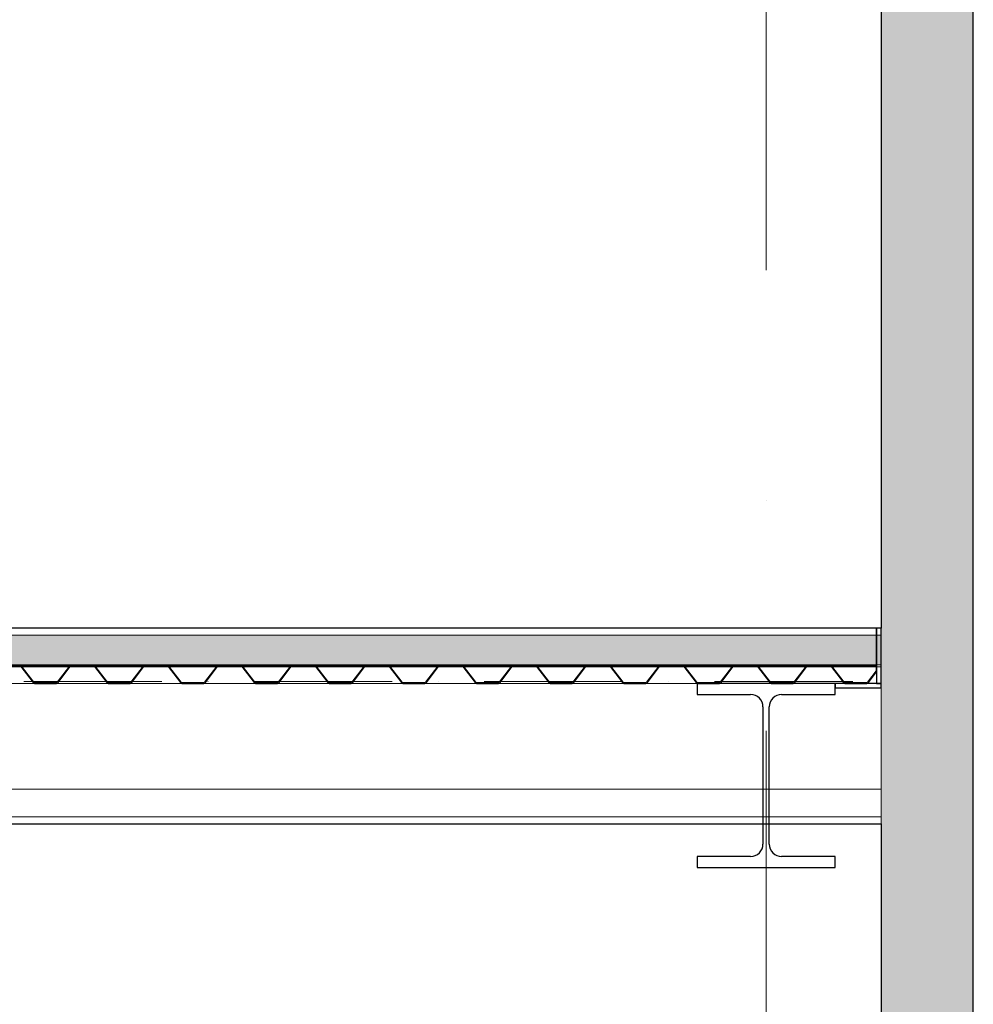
# Model space of a CAD drawing. Header units: millimetres. Extents: x 200776 to 378340, y -23587 to 19113.
# Tile 41 of 61: x 287549 to 289620, y 4283 to 6421. Entities that reach past the tile are written whole.
import ezdxf

# ---------------------------------------------------------------- set-up
doc = ezdxf.new("R2010")
doc.units = ezdxf.units.MM
doc.linetypes.add('Čerchovaná 20mm', pattern=[3000, 2000, -500.0000000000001, 0, -500.0000000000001])
doc.linetypes.add('Čerchovaná 3mm', pattern=[500, 300, -100, 0, -100])
for name, color, linetype, lineweight in [('CA_NEVHRA1', 3, 'Čerchovaná 3mm', 13), ('CA_OSY', 5, 'Continuous', 9), ('CA_PODLAHA', 1, 'Continuous', 25), ('CA_PODLAHA25', 7, 'Continuous', 13), ('CA_POHHRA18', 9, 'Continuous', 9), ('CA_POHHRA25', 7, 'Continuous', 13), ('CA_REZY', 1, 'Continuous', 25), ('CA_SRAFY', 9, 'Continuous', 25), ('CA_ZARIZPRED', 8, 'Continuous', 13)]:
    doc.layers.add(name, color=color, linetype=linetype, lineweight=lineweight)

# ---------------------------------------------------------------- blocks, each defined once
blk = doc.blocks.new('ocelová kce final - 11542_003_OK-HALA_TaO-2_ET_AciS_2025-05-29_upr_dwg-2597525-Řez 1 - vestavek V9')
at = {"layer": 'CA_REZY'}
for p, q in [((289409.9999999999, 5099.999999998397), (274064.9999999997, 5099.999999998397)), ((289419.9999999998, 5099.999999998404), (289409.9999999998, 5099.999999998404)), ((289409.9999999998, 5099.999999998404), (289409.9999999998, 4979.999999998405)), ((289409.9999999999, 5018.999999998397), (289409.9999999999, 5099.999999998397)), ((289419.9999999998, 4979.999999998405), (289419.9999999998, 5099.999999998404)), ((274064.9999999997, 5018.999999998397), (289409.9999999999, 5018.999999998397)), ((287661.1483442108, 5018.999999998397), (287548.8969932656, 5018.999999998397)), ((287551.1995378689, 5016.71378417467), (287577.9420164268, 4981.644068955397)), ((287578.8004621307, 4982.286215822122), (287552.0579835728, 5017.355931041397)), ((287552.0587839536, 5017.356530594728), (287578.8012573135, 4982.286822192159)), ((287631.1987366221, 4982.286814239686), (287657.9412224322, 5017.35653896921)), ((287657.9420164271, 5017.355931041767), (287631.1995378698, 4982.286215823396)), ((287632.0579835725, 4981.644068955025), (287658.8004621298, 5016.713784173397)), ((287708.8071433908, 5018.999999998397), (287661.1928566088, 5018.999999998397)), ((287661.1928566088, 5017.927999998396), (287708.8071433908, 5017.927999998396)), ((287821.1483442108, 5018.999999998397), (287708.8969932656, 5018.999999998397)), ((287711.1995378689, 5016.71378417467), (287737.9420164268, 4981.644068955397)), ((287738.8004621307, 4982.286215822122), (287712.0579835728, 5017.355931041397)), ((287712.0587839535, 5017.35653059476), (287738.8012581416, 4982.286821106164)), ((287791.1987418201, 4982.28682105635), (287817.9412205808, 5017.356536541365)), ((287817.9420164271, 5017.355931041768), (287791.1995378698, 4982.286215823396)), ((287792.0579835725, 4981.644068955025), (287818.8004621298, 5016.713784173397)), ((287868.8071433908, 5018.999999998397), (287821.1928566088, 5018.999999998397)), ((287821.1928566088, 5017.927999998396), (287868.8071433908, 5017.927999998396)), ((287981.1483442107, 5018.999999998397), (287868.8969932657, 5018.999999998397)), ((287871.1995378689, 5016.71378417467), (287897.9420164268, 4981.644068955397)), ((287898.8004621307, 4982.286215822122), (287872.0579835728, 5017.355931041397)), ((287872.0587839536, 5017.356530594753), (287898.8012581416, 4982.286821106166)), ((287951.1987366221, 4982.28681423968), (287977.9412224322, 5017.356538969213)), ((287977.9420164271, 5017.355931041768), (287951.1995378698, 4982.286215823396)), ((287952.0579835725, 4981.644068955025), (287978.8004621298, 5016.713784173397)), ((288028.8071433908, 5018.999999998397), (287981.1928566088, 5018.999999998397)), ((287981.1928566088, 5017.927999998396), (288028.8071433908, 5017.927999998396)), ((288141.1483442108, 5018.999999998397), (288028.8969932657, 5018.999999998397)), ((288031.1995378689, 5016.71378417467), (288057.9420164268, 4981.644068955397)), ((288058.8004621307, 4982.286215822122), (288032.0579835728, 5017.355931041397)), ((288032.0587839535, 5017.356530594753), (288058.8012577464, 4982.286821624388)), ((288111.1987366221, 4982.286814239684), (288137.9412234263, 5017.356540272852)), ((288137.9420164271, 5017.355931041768), (288111.1995378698, 4982.286215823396)), ((288112.0579835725, 4981.644068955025), (288138.8004621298, 5016.713784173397)), ((288188.8071433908, 5018.999999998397), (288141.1928566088, 5018.999999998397)), ((288141.1928566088, 5017.927999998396), (288188.8071433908, 5017.927999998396)), ((288301.1483442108, 5018.999999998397), (288188.8969932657, 5018.999999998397)), ((288191.1995378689, 5016.71378417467), (288217.9420164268, 4981.644068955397)), ((288218.8004621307, 4982.286215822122), (288192.0579835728, 5017.355931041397)), ((288192.0587839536, 5017.356530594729), (288218.8012573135, 4982.28682219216)), ((288271.1987366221, 4982.286814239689), (288297.9412224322, 5017.356538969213)), ((288297.9420164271, 5017.355931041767), (288271.1995378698, 4982.286215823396)), ((288272.0579835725, 4981.644068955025), (288298.8004621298, 5016.713784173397)), ((288348.8071433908, 5018.999999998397), (288301.1928566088, 5018.999999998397)), ((288301.1928566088, 5017.927999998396), (288348.8071433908, 5017.927999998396)), ((288461.1483442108, 5018.999999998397), (288348.8969932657, 5018.999999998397)), ((288351.1995378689, 5016.71378417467), (288377.9420164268, 4981.644068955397)), ((288378.8004621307, 4982.286215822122), (288352.0579835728, 5017.355931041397)), ((288352.0587839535, 5017.356530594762), (288378.8012581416, 4982.286821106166)), ((288431.1987418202, 4982.286821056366), (288457.9412231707, 5017.356539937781)), ((288457.9420164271, 5017.355931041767), (288431.1995378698, 4982.286215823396)), ((288432.0579835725, 4981.644068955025), (288458.8004621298, 5016.713784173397)), ((288504.9999999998, 5018.999999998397), (288461.1928566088, 5018.999999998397)), ((288461.1928566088, 5017.927999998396), (288504.9999999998, 5017.927999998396)), ((288508.8071433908, 5018.999999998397), (288464.9999999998, 5018.999999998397)), ((288464.9999999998, 5018.999999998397), (288464.9999999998, 5017.927999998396)), ((288464.9999999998, 5017.927999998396), (288508.8071433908, 5017.927999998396)), ((288504.9999999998, 5017.927999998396), (288504.9999999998, 5018.999999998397)), ((288621.1483442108, 5018.999999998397), (288508.8969932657, 5018.999999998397)), ((288511.1995378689, 5016.71378417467), (288537.9420164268, 4981.644068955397)), ((288538.8004621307, 4982.286215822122), (288512.0579835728, 5017.355931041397)), ((288512.0587839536, 5017.35653059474), (288538.8012573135, 4982.28682219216)), ((288591.1987366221, 4982.286814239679), (288617.9412221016, 5017.356538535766)), ((288617.9420164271, 5017.355931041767), (288591.1995378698, 4982.286215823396)), ((288592.0579835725, 4981.644068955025), (288618.8004621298, 5016.713784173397)), ((288668.8071433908, 5018.999999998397), (288621.1928566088, 5018.999999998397)), ((288621.1928566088, 5017.927999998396), (288668.8071433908, 5017.927999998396)), ((288781.1483442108, 5018.999999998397), (288668.8969932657, 5018.999999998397)), ((288671.1995378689, 5016.71378417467), (288697.9420164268, 4981.644068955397)), ((288698.8004621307, 4982.286215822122), (288672.0579835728, 5017.355931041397)), ((288672.0587839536, 5017.356530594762), (288698.8012573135, 4982.28682219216)), ((288751.1987366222, 4982.286814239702), (288777.9412234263, 5017.356540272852)), ((288777.9420164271, 5017.355931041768), (288751.1995378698, 4982.286215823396)), ((288752.0579835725, 4981.644068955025), (288778.8004621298, 5016.713784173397)), ((288828.8071433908, 5018.999999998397), (288781.1928566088, 5018.999999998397)), ((288781.1928566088, 5017.927999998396), (288828.8071433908, 5017.927999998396)), ((288941.1483442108, 5018.999999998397), (288828.8969932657, 5018.999999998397)), ((288831.199537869, 5016.71378417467), (288857.9420164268, 4981.644068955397)), ((288858.8004621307, 4982.286215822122), (288832.0579835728, 5017.355931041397)), ((288832.0587839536, 5017.35653059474), (288858.8012573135, 4982.286822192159)), ((288911.1987366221, 4982.286814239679), (288937.9412221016, 5017.356538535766)), ((288937.9420164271, 5017.355931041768), (288911.1995378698, 4982.286215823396)), ((288912.0579835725, 4981.644068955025), (288938.8004621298, 5016.713784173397)), ((288988.8071433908, 5018.999999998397), (288941.1928566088, 5018.999999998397)), ((288941.1928566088, 5017.927999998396), (288988.8071433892, 5017.927999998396)), ((289101.1483442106, 5018.999999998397), (288988.8969932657, 5018.999999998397)), ((288991.1995378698, 5016.713784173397), (289017.9420164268, 4981.6440689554)), ((289018.8004621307, 4982.286215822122), (288992.0579835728, 5017.355931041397)), ((288992.0587839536, 5017.356530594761), (289018.8012573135, 4982.28682219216)), ((289071.1987418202, 4982.286821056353), (289097.9412212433, 5017.35653741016)), ((289097.9420164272, 5017.355931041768), (289071.1995378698, 4982.286215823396)), ((289072.0579835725, 4981.644068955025), (289098.8004621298, 5016.713784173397)), ((289148.8071433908, 5018.999999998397), (289101.1928566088, 5018.999999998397)), ((289101.1928566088, 5017.927999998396), (289148.8071433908, 5017.927999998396)), ((289261.1483442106, 5018.999999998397), (289148.8969932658, 5018.999999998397)), ((289151.199537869, 5016.71378417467), (289177.9420164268, 4981.644068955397)), ((289178.8004621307, 4982.286215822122), (289152.0579835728, 5017.355931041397)), ((289152.0587839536, 5017.356530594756), (289178.8012577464, 4982.286821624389)), ((289231.1987366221, 4982.286814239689), (289257.9412221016, 5017.35653853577)), ((289257.9420164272, 5017.355931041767), (289231.1995378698, 4982.286215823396)), ((289232.0579835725, 4981.644068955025), (289258.8004621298, 5016.713784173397)), ((289308.8071433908, 5018.999999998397), (289261.1928566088, 5018.999999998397)), ((289261.1928566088, 5017.927999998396), (289308.8071433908, 5017.927999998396)), ((289409.9999999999, 5018.999999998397), (289308.8969932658, 5018.999999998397)), ((289311.199537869, 5016.71378417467), (289337.9420164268, 4981.644068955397)), ((289338.8004621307, 4982.286215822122), (289312.0579835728, 5017.355931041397)), ((289312.0587839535, 5017.356530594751), (289338.8012577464, 4982.286821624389)), ((289391.1987366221, 4982.286814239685), (289409.9999999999, 5006.942530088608)), ((289409.9989999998, 5006.93956954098), (289391.1995378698, 4982.286215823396)), ((289392.0579835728, 4981.644068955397), (289409.9989999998, 5005.171668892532)), ((289409.9989999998, 5005.171668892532), (289409.9989999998, 5006.93956954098)), ((289409.9999999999, 5006.942530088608), (289409.9999999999, 5018.999999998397)), ((287628.8071433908, 4981.071999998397), (287581.1928566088, 4981.071999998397)), ((287581.1928566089, 4979.999999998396), (287628.8071433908, 4979.999999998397)), ((287581.1928666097, 4981.072999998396), (287628.8071445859, 4981.072999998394)), ((287788.8071433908, 4981.071999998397), (287741.1928566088, 4981.071999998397)), ((287741.1928566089, 4979.999999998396), (287788.8071433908, 4979.999999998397)), ((287741.1928666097, 4981.072999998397), (287788.8071348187, 4981.072999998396)), ((287948.8071433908, 4981.071999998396), (287901.1928566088, 4981.071999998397)), ((287901.1928566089, 4979.999999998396), (287948.8071433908, 4979.999999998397)), ((287901.1928666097, 4981.072999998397), (287948.8071445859, 4981.072999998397)), ((288108.8071433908, 4981.071999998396), (288061.1928566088, 4981.071999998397)), ((288061.1928566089, 4979.999999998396), (288108.8071433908, 4979.999999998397)), ((288061.1928666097, 4981.072999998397), (288108.8071445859, 4981.072999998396)), ((288268.8071433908, 4981.071999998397), (288221.1928566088, 4981.071999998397)), ((288221.1928566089, 4979.999999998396), (288268.8071433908, 4979.999999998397)), ((288221.1928666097, 4981.072999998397), (288268.8071445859, 4981.072999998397)), ((288428.8071433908, 4981.071999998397), (288381.1928566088, 4981.071999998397)), ((288381.1928566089, 4979.999999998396), (288428.8071433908, 4979.999999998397)), ((288381.1928666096, 4981.072999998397), (288428.8071348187, 4981.072999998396)), ((288588.8071433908, 4981.071999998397), (288541.1928566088, 4981.071999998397)), ((288541.1928566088, 4979.999999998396), (288588.8071433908, 4979.999999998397)), ((288541.1928666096, 4981.072999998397), (288588.8071445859, 4981.072999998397)), ((288748.8071433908, 4981.071999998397), (288701.1928566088, 4981.071999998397)), ((288701.1928566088, 4979.999999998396), (288748.8071433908, 4979.999999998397)), ((288701.1928666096, 4981.072999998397), (288748.8071445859, 4981.072999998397)), ((288908.8071433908, 4981.071999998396), (288861.1928566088, 4981.071999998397)), ((288861.1928566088, 4979.999999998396), (288908.8071433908, 4979.999999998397)), ((288861.1928666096, 4981.072999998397), (288908.8071445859, 4981.072999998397)), ((289319.9999999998, 4979.999999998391), (289019.9999999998, 4979.999999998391)), ((289019.9999999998, 4979.999999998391), (289019.9999999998, 4955.999999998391)), ((289068.8071433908, 4981.071999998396), (289021.1928566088, 4981.071999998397)), ((289021.1928566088, 4979.999999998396), (289068.8071433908, 4979.999999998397)), ((289021.1928666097, 4981.072999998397), (289068.8071348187, 4981.0729999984)), ((289228.8071433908, 4981.071999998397), (289181.1928566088, 4981.071999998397)), ((289181.1928566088, 4979.999999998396), (289228.8071433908, 4979.999999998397)), ((289181.1928666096, 4981.072999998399), (289228.8071445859, 4981.0729999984)), ((289319.9999999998, 4955.999999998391), (289319.9999999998, 4979.999999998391)), ((289419.9999999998, 4979.999999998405), (289319.9999999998, 4979.999999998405)), ((289319.9999999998, 4979.999999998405), (289319.9999999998, 4969.999999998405)), ((289319.9999999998, 4969.999999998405), (289419.9999999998, 4969.999999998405)), ((289388.8071433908, 4981.071999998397), (289341.1928566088, 4981.071999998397)), ((289341.1928566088, 4979.999999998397), (289388.8071433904, 4979.999999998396)), ((289341.1928666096, 4981.072999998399), (289388.8071445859, 4981.072999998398)), ((289409.9999999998, 4979.999999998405), (289419.9999999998, 4979.999999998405)), ((289419.9999999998, 4969.999999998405), (289419.9999999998, 4979.999999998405)), ((289019.9999999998, 4955.999999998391), (289136.2499999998, 4955.999999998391)), ((289203.7499999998, 4955.999999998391), (289319.9999999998, 4955.999999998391)), ((289163.2499999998, 4928.999999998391), (289163.2499999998, 4630.999999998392)), ((289176.7499999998, 4630.999999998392), (289176.7499999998, 4928.999999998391)), ((289136.2499999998, 4603.999999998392), (289019.9999999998, 4603.999999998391)), ((289019.9999999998, 4603.999999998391), (289019.9999999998, 4579.999999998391)), ((289319.9999999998, 4603.999999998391), (289203.7499999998, 4603.999999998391)), ((289319.9999999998, 4579.999999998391), (289319.9999999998, 4603.999999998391)), ((289019.9999999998, 4579.999999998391), (289319.9999999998, 4579.999999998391))]:
    blk.add_line(p, q, dxfattribs=at)
for centre, radius, start, end in [((287548.8071433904, 5014.963999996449), 4.036000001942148, 36.34520984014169, 89.9999999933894), ((287548.8071433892, 5014.963999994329), 2.96400000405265, 36.18153253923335, 90), ((287548.8071433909, 5014.963999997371), 4.037000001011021, 36.34533149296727, 88.7246857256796), ((287661.2644783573, 5014.822381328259), 4.179232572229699, 91.59236247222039, 142.6725716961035), ((287661.1928566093, 5014.963999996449), 4.036000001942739, 90, 143.6547901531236), ((287661.1928566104, 5014.963999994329), 2.964000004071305, 90.00000003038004, 143.8184674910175), ((287708.8071433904, 5014.963999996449), 4.036000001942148, 36.34520984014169, 89.9999999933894), ((287708.8071433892, 5014.963999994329), 2.96400000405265, 36.18153253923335, 90), ((287708.8071433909, 5014.963999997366), 4.037000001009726, 36.34533149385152, 88.72468572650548), ((287821.2644783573, 5014.822381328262), 4.17923257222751, 91.59236247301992, 142.6726135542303), ((287821.1928566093, 5014.963999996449), 4.036000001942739, 90, 143.6547901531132), ((287821.1928566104, 5014.963999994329), 2.964000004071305, 90.00000003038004, 143.8184674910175), ((287868.8071433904, 5014.963999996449), 4.036000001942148, 36.34520984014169, 89.9999999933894), ((287868.8071433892, 5014.963999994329), 2.96400000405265, 36.18153253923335, 90), ((287868.8071433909, 5014.96399999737), 4.037000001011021, 36.34533149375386, 88.7246857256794), ((287981.2644783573, 5014.822381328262), 4.179232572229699, 91.59236247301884, 142.6725716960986), ((287981.1928566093, 5014.963999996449), 4.036000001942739, 90, 143.6547901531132), ((287981.1928566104, 5014.963999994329), 2.964000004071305, 90.00000003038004, 143.8184674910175), ((288028.8071433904, 5014.963999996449), 4.036000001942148, 36.34520984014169, 89.9999999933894), ((288028.8071433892, 5014.963999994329), 2.96400000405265, 36.18153253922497, 90), ((288028.8071433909, 5014.963999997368), 4.037000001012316, 36.34533149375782, 88.72468572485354), ((288141.2644783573, 5014.82238132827), 4.179232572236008, 91.59236247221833, 142.6725492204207), ((288141.1928566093, 5014.963999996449), 4.036000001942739, 90, 143.6547901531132), ((288141.1928566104, 5014.963999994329), 2.964000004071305, 90.00000003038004, 143.8184674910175), ((288188.8071433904, 5014.963999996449), 4.036000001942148, 36.34520984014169, 89.9999999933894), ((288188.8071433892, 5014.963999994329), 2.96400000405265, 36.18153253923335, 90), ((288188.8071433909, 5014.963999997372), 4.037000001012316, 36.34533149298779, 88.72468572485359), ((288301.2644783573, 5014.822381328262), 4.179232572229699, 91.59236247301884, 142.6725716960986), ((288301.1928566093, 5014.963999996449), 4.036000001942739, 90, 143.6547901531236), ((288301.1928566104, 5014.963999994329), 2.964000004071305, 90.00000003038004, 143.8184674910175), ((288348.8071433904, 5014.963999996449), 4.036000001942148, 36.34520984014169, 89.9999999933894), ((288348.8071433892, 5014.963999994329), 2.96400000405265, 36.18153253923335, 90), ((288348.8071433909, 5014.963999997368), 4.037000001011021, 36.34533149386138, 88.72468572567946), ((288461.2644783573, 5014.822381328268), 4.179232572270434, 91.59236247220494, 142.6725549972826), ((288461.1928566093, 5014.963999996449), 4.036000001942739, 90, 143.6547901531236), ((288461.1928566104, 5014.963999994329), 2.964000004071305, 90.00000003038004, 143.8184674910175), ((288508.8071433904, 5014.963999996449), 4.036000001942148, 36.34520984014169, 89.9999999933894), ((288508.8071433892, 5014.963999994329), 2.96400000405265, 36.18153253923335, 90), ((288508.8071433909, 5014.96399999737), 4.037000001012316, 36.34533149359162, 88.72468572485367), ((288621.2644783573, 5014.822381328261), 4.179232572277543, 91.59236247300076, 142.6725791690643), ((288621.1928566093, 5014.963999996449), 4.036000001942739, 90, 143.6547901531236), ((288621.1928566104, 5014.963999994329), 2.964000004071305, 90.00000003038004, 143.8184674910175), ((288668.8071433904, 5014.963999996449), 4.036000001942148, 36.34520984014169, 89.9999999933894), ((288668.8071433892, 5014.963999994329), 2.96400000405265, 36.18153253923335, 90), ((288668.8071433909, 5014.963999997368), 4.037000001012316, 36.34533149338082, 88.72468572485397), ((288781.2644783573, 5014.822381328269), 4.179232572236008, 91.59236247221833, 142.6725492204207), ((288781.1928566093, 5014.963999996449), 4.036000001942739, 90, 143.6547901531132), ((288781.1928566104, 5014.963999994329), 2.964000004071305, 90.00000003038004, 143.8184674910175), ((288828.8071433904, 5014.963999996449), 4.036000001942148, 36.34520984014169, 89.9999999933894), ((288828.8071433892, 5014.963999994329), 2.964000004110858, 36.18153253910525, 90), ((288828.8071433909, 5014.963999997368), 4.037000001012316, 36.34533149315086, 88.7246857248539), ((288941.2644783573, 5014.822381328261), 4.179232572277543, 91.59236247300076, 142.6725791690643), ((288941.1928566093, 5014.963999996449), 4.036000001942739, 90, 143.6547901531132), ((288941.1928566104, 5014.963999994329), 2.964000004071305, 90.00000003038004, 143.8184674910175), ((288988.8071433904, 5014.963999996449), 4.036000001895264, 36.34520984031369, 89.9999999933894), ((288988.8071433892, 5014.963999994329), 2.964000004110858, 36.18153253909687, 90), ((288988.8071433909, 5014.963999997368), 4.037000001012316, 36.34533149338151, 88.72468572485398), ((289101.2644783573, 5014.822381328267), 4.179232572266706, 91.59236247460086, 142.6725985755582), ((289101.1928566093, 5014.963999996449), 4.036000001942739, 90, 143.6547901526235), ((289101.1928566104, 5014.963999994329), 2.964000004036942, 90.00000003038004, 143.818467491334), ((289148.8071433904, 5014.963999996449), 4.036000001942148, 36.34520984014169, 89.9999999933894), ((289148.8071433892, 5014.963999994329), 2.96400000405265, 36.1815325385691, 90), ((289148.8071433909, 5014.963999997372), 4.037000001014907, 36.34533149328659, 88.72468572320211), ((289261.2644783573, 5014.822381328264), 4.179232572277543, 91.59236247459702, 142.6725791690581), ((289261.1928566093, 5014.963999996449), 4.036000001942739, 90, 143.6547901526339), ((289261.1928566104, 5014.963999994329), 2.964000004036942, 90.00000003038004, 143.818467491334), ((289308.8071433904, 5014.963999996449), 4.036000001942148, 36.34520984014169, 89.9999999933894), ((289308.8071433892, 5014.963999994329), 2.96400000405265, 36.1815325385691, 90), ((289308.8071433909, 5014.963999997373), 4.037000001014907, 36.34533149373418, 88.7246857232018), ((287581.1928566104, 4984.036000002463), 2.96400000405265, 216.181532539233, 269.9999999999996), ((287581.2545744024, 4984.157603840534), 3.085221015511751, 217.3274014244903, 268.853945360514), ((287628.8071433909, 4984.035999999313), 2.963000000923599, 270.0000231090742, 323.8186608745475), ((287628.8071433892, 4984.036000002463), 2.964000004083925, 270.0000000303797, 323.8184674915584), ((287741.1928566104, 4984.036000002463), 2.96400000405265, 216.181532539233, 269.9999999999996), ((287741.2545744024, 4984.157603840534), 3.085221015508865, 217.3274267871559, 268.8539453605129), ((287788.7545515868, 4984.139622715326), 3.067073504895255, 270.9823517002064, 322.8363026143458), ((287788.8071433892, 4984.036000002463), 2.964000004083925, 270.0000000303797, 323.8184674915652), ((287901.1928566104, 4984.036000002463), 2.96400000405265, 216.1815325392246, 269.9999999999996), ((287901.2545744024, 4984.157603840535), 3.085221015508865, 217.3274267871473, 268.8539453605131), ((287948.8071433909, 4984.035999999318), 2.963000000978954, 270.0000231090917, 323.8186608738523), ((287948.8071433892, 4984.036000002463), 2.964000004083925, 270.0000000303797, 323.8184674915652), ((288061.1928566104, 4984.036000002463), 2.96400000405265, 216.1815325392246, 269.9999999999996), ((288061.2545744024, 4984.157603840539), 3.085221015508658, 217.3274146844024, 268.8539453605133), ((288108.8071433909, 4984.035999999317), 2.963000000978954, 270.0000231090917, 323.8186608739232), ((288108.8071433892, 4984.036000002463), 2.964000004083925, 270.0000000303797, 323.8184674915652), ((288221.1928566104, 4984.036000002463), 2.96400000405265, 216.181532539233, 269.9999999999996), ((288221.2545744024, 4984.157603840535), 3.085221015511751, 217.3274014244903, 268.853945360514), ((288268.8071433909, 4984.035999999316), 2.963000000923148, 270.0000231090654, 323.8186608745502), ((288268.8071433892, 4984.036000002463), 2.964000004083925, 270.0000000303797, 323.8184674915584), ((288381.1928566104, 4984.036000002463), 2.96400000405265, 216.181532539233, 269.9999999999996), ((288381.2545744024, 4984.157603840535), 3.085221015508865, 217.3274267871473, 268.8539453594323), ((288428.7545515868, 4984.139622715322), 3.067073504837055, 270.9823517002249, 322.83630261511), ((288428.8071433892, 4984.036000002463), 2.964000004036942, 270.0000000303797, 323.8184674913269), ((288541.1928566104, 4984.036000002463), 2.96400000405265, 216.181532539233, 269.9999999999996), ((288541.2545744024, 4984.157603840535), 3.085221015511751, 217.3274014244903, 268.8539453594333), ((288588.8071433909, 4984.035999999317), 2.963000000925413, 270.0000231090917, 323.8186608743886), ((288588.8071433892, 4984.036000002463), 2.964000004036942, 270.0000000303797, 323.8184674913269), ((288701.1928566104, 4984.036000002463), 2.96400000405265, 216.181532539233, 269.9999999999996), ((288701.2545744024, 4984.157603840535), 3.085221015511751, 217.3274014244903, 268.8539453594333), ((288748.8071433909, 4984.035999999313), 2.963000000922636, 270.0000231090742, 323.8186608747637), ((288748.8071433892, 4984.036000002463), 2.964000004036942, 270.0000000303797, 323.8184674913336), ((288861.1928566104, 4984.036000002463), 2.96400000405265, 216.1815325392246, 269.9999999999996), ((288861.2545744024, 4984.157603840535), 3.085221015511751, 217.3274014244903, 268.8539453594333), ((288908.8071433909, 4984.035999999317), 2.963000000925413, 270.0000231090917, 323.8186608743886), ((288908.8071433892, 4984.036000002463), 2.964000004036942, 270.0000000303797, 323.8184674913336), ((289021.1928566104, 4984.036000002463), 2.96400000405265, 216.1815325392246, 269.9999999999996), ((289021.2545744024, 4984.157603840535), 3.085221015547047, 217.3274014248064, 268.8539453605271), ((289068.7545515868, 4984.139622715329), 3.067073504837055, 270.982351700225, 322.8363026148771), ((289068.8071433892, 4984.036000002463), 2.964000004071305, 270.0000000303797, 323.8184674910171), ((289181.1928566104, 4984.036000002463), 2.96400000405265, 216.181532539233, 269.9999999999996), ((289181.2545744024, 4984.157603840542), 3.085221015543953, 217.3274146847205, 268.8539453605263), ((289228.8071433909, 4984.035999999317), 2.963000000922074, 270.0000231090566, 323.8186608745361), ((289228.8071433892, 4984.036000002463), 2.964000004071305, 270.0000000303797, 323.8184674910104), ((289341.1928566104, 4984.036000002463), 2.96400000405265, 216.181532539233, 269.9999999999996), ((289341.2545744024, 4984.157603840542), 3.085221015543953, 217.3274146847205, 268.8539453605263), ((289388.8071433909, 4984.035999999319), 2.963000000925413, 270.0000231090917, 323.8186608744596), ((289388.8071433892, 4984.036000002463), 2.964000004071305, 270.0000000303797, 323.8184674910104), ((287581.1928566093, 4984.036000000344), 4.036000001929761, 216.3452098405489, 269.9999999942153), ((287628.8071433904, 4984.036000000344), 4.036000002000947, 269.9999999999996, 323.6547901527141), ((287741.1928566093, 4984.036000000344), 4.036000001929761, 216.3452098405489, 269.9999999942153), ((287788.8071433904, 4984.036000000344), 4.036000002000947, 269.9999999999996, 323.6547901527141), ((287901.1928566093, 4984.036000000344), 4.036000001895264, 216.3452098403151, 269.9999999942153), ((287948.8071433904, 4984.036000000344), 4.036000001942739, 269.9999999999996, 323.6547901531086), ((288061.1928566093, 4984.036000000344), 4.036000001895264, 216.3452098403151, 269.9999999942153), ((288108.8071433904, 4984.036000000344), 4.036000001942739, 269.9999999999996, 323.6547901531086), ((288221.1928566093, 4984.036000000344), 4.036000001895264, 216.3452098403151, 269.9999999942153), ((288268.8071433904, 4984.036000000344), 4.036000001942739, 269.9999999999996, 323.6547901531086), ((288381.1928566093, 4984.036000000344), 4.036000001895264, 216.3452098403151, 269.9999999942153), ((288428.8071433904, 4984.036000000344), 4.036000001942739, 269.9999999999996, 323.6547901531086), ((288541.1928566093, 4984.036000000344), 4.036000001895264, 216.3452098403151, 269.999999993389), ((288588.8071433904, 4984.036000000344), 4.036000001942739, 269.9999999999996, 323.6547901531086), ((288701.1928566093, 4984.036000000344), 4.036000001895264, 216.3452098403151, 269.999999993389), ((288748.8071433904, 4984.036000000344), 4.036000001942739, 269.9999999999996, 323.6547901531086), ((288861.1928566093, 4984.036000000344), 4.036000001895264, 216.3452098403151, 269.999999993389), ((288908.8071433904, 4984.036000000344), 4.036000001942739, 269.9999999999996, 323.6547901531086), ((289021.1928566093, 4984.036000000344), 4.036000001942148, 216.3452098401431, 269.999999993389), ((289068.8071433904, 4984.036000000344), 4.036000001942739, 269.9999999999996, 323.6547901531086), ((289181.1928566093, 4984.036000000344), 4.036000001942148, 216.3452098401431, 269.999999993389), ((289228.8071433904, 4984.036000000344), 4.036000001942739, 269.9999999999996, 323.6547901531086), ((289341.1928566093, 4984.036000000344), 4.036000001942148, 216.3452098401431, 269.999999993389), ((289388.8071433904, 4984.036000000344), 4.036000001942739, 269.9999999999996, 323.6547901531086), ((289136.2499999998, 4928.999999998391), 27, 0, 90), ((289203.7499999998, 4928.999999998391), 27, 90, 180), ((289136.2499999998, 4630.999999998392), 27, 269.9999999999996, 0), ((289203.7499999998, 4630.999999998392), 27, 180, 269.9999999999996)]:
    blk.add_arc(centre, radius, start, end, dxfattribs=at)
blk = doc.blocks.new('ocelová kce final - ocelová kce final-2597615-Řez 1 - vestavek V9')
blk.add_blockref('ocelová kce final - 11542_003_OK-HALA_TaO-2_ET_AciS_2025-05-29_upr_dwg-2597525-Řez 1 - vestavek V9', (0, 0))

msp = doc.modelspace()

# ---------------------------------------------------------------- hatches: boundary and pattern name
at = {"layer": 'CA_SRAFY', "lineweight": 9}
h = msp.add_hatch(dxfattribs=at)
h.set_pattern_fill('FP_2', color=256, angle=156.4219999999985, style=0, pattern_type=2)
h.set_pattern_definition([(156.4219999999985, (289615.1875267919, 7264.093629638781), (-97.17558782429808, -4.615767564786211e-05), [16.779, -8.852, 44.162, -8.852, -27.382]), (156.4219999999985, (289615.1875267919, 7264.093629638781), (-97.17558782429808, -4.615767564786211e-05), [-78.645, 16.779, -10.603]), (203.5779999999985, (289615.1870971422, 7238.647463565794), (0.0001050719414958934, -42.41054345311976), [16.779, -8.852, 44.162, -36.234]), (203.5779999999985, (289615.1870971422, 7238.647463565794), (0.0001050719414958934, -42.41054345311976), [-69.793, -8.852, 16.779, -10.603]), (90, (289615.1870971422, 7238.647463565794), (-97.175, 2.486899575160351e-12), [25.446, -16.964]), (90, (289527.7297621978, 7259.852413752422), (-97.175, 2.486899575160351e-12), [25.446, -16.964]), (179.9999999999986, (289599.8084803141, 7231.935529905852), (-1.085354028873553e-12, -42.411), [8.112, -89.06299999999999]), (179.9999999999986, (289551.2202806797, 7253.140978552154), (-1.085354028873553e-12, -42.411), [8.112, -89.06299999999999]), (179.9999999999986, (289599.8083818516, 7270.805581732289), (-1.085354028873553e-12, -42.411), [8.112, -89.06299999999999]), (179.9999999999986, (289551.2201822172, 7292.011030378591), (-1.085354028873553e-12, -42.411), [8.112, -89.06299999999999])])
h.paths.add_polyline_path([(289620.0461182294, 299.9999999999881), (289620.0461182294, 14047.17496078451), (289420.0461182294, 14047.17496078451), (289420.0461182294, 299.9999999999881)])
h = msp.add_hatch(dxfattribs=at)
h.set_pattern_fill('FP_13', color=256, style=0, pattern_type=2)
h.set_pattern_definition([(45, (248519.699, 1115.013), (-359.2102448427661, 359.2102448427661), []), (45, (248663.383, 1115.013), (-359.2102448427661, 359.2102448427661), []), (45, (248950.751, 1115.013), (-215.5261469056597, 502.8943427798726), [203.2, -101.6, 3.353, -98.24700000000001])])
h.paths.add_polyline_path([(236175.2558889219, 5020.000000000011), (246890.0471675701, 5020.000000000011), (246890.0471675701, 5085.000000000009), (205090.0471675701, 5085.000000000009), (205090.0471675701, 5020.000000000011), (235814.0425030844, 5020.000000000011)])
h.paths.add_polyline_path([(289420.0461182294, 5020.000000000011), (289420.0461182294, 5085.000000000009), (274055.0461182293, 5085.000000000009), (274055.0461182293, 5020.000000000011), (289273.6236070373, 5020.000000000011)])
h.paths.add_polyline_path([(273905.0461182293, 5020.000000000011), (273905.0461182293, 5085.000000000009), (265520.0471757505, 5085.000000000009), (265520.0471757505, 5020.000000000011), (273741.448016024, 5020.000000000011)])

# ---------------------------------------------------------------- linework, layer by layer
at = {"layer": 'CA_NEVHRA1'}
msp.add_line((274055.0461182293, 4984.000000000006), (289420.0461182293, 4984.000000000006), dxfattribs=at)
at = {"layer": 'CA_OSY', "linetype": 'Čerchovaná 20mm'}
msp.add_line((289170.0471756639, -6123.283920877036), (289170.0471756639, 17912.5274413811), dxfattribs=at)
at = {"layer": 'CA_PODLAHA'}
for p, q in [((289420.0461182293, 5100.000000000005), (274055.0461182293, 5100.000000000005)), ((274055.0461182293, 4675.000000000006), (289420.0461182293, 4675.000000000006))]:
    msp.add_line(p, q, dxfattribs=at)
at = {"layer": 'CA_PODLAHA25'}
for p, q in [((289420.0461182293, 5085.000000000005), (274055.0461182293, 5085.000000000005)), ((289420.0461182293, 5020.000000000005), (274055.0461182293, 5020.000000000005)), ((289420.0461182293, 4980.000000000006), (274055.0461182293, 4980.000000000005)), ((289420.0461182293, 4675.000000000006), (289420.0461182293, 4969.999999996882)), ((289420.0461182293, 4750.000000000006), (274055.0461182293, 4750.000000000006)), ((289420.0461182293, 4690.000000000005), (274055.0461182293, 4690.000000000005))]:
    msp.add_line(p, q, dxfattribs=at)
at = {"layer": 'CA_POHHRA18'}
msp.add_line((274055.0461182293, 5016.000000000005), (289420.0461182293, 5016.000000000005), dxfattribs=at)
at = {"layer": 'CA_POHHRA25'}
msp.add_line((289420.0461182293, 5100.000000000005), (289420.0461182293, 4969.999999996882), dxfattribs=at)
at = {"layer": 'CA_REZY'}
for p, q in [((289620.0461182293, 299.9999999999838), (289620.0461182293, 14464.44579657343)), ((289420.0461182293, 14047.17496078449), (289420.0461182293, 5100.000000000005)), ((289420.0461182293, 4675.000000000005), (289420.0461182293, 399.9999999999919))]:
    msp.add_line(p, q, dxfattribs=at)

# ---------------------------------------------------------------- block references
at = {"layer": 'CA_ZARIZPRED'}
msp.add_blockref('ocelová kce final - ocelová kce final-2597615-Řez 1 - vestavek V9', (0, 0), dxfattribs=at)

doc.saveas('drawing.dxf')
